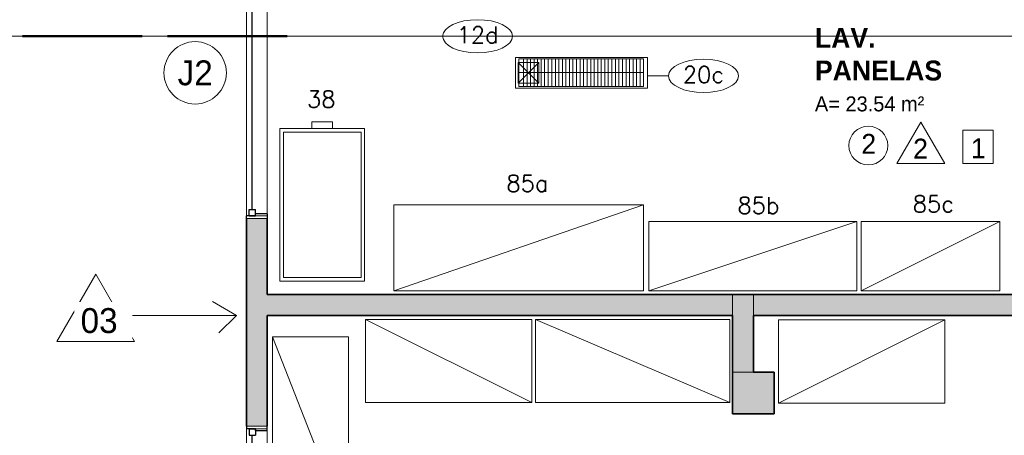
# Model space of a CAD drawing. Header units: metres. Extents: x -33 to 126, y -29 to 31.
# Tile 4 of 75: x -28.52 to -21.42, y -16.98 to -13.98. Entities that reach past the tile are written whole.
import ezdxf

# ---------------------------------------------------------------- set-up
doc = ezdxf.new("R2010")
doc.units = ezdxf.units.M
for name, color, linetype, lineweight in [('A-AREA-IDEN', 2, 'Continuous', 9), ('A-DETL-THIN', 151, 'Continuous', 18), ('A-GLAZ', 151, 'Continuous', 18), ('A-GLAZ-IDEN', 152, 'Continuous', 9), ('A-WALL', 113, 'Continuous', 18), ('A-WALL-PATT', 111, 'Continuous', 35), ('C-LINHA AUXILIAR', 7, 'Continuous', 18), ('C-NEUTRO', 7, 'Continuous', 18), ('C-NUMERO', 7, 'Continuous', 18), ('C-PONTOS-HIDR', 7, 'Continuous', 18), ('G-ANNO-SYMB', 111, 'Continuous', 9), ('G-ANNO-TEXT', 7, 'Continuous', 18), ('LAYOUT_dwg _2_', 8, 'Continuous', 18)]:
    doc.layers.add(name, color=color, linetype=linetype, lineweight=lineweight)
doc.styles.add('Century Gothic', font='GOTHIC.TTF', dxfattribs={"height": 0.143711})
doc.styles.add('Century Gothic_1', font='GOTHIC.TTF', dxfattribs={"height": 0.179639})
doc.styles.add('Century Gothic_2', font='GOTHIC.TTF', dxfattribs={"height": 0.107783})
doc.styles.add('Century Gothic_B', font='GOTHICB.TTF', dxfattribs={"height": 0.143612})
doc.styles.add('romans_2', font='romans__.ttf', dxfattribs={"height": 0.12})

# ---------------------------------------------------------------- blocks, each defined once
blk = doc.blocks.new('Casement w Mullions-Number_0002 - Janela 300 x 150 _cm_-1038435-2-PLANTA COM LAYOUT')
at = {"layer": 'A-GLAZ', "lineweight": 25}
for p, q in [((-1.05, 0.075), (-1.03095, 0.075)), ((-1.03095, 0.01055), (-1.03095, 0.075)), ((1.03095, 0.01055), (1.03095, 0.075)), ((1.05, 0.075), (1.03095, 0.075)), ((-1.03095, 0.055), (-1.03095, 0.01055)), ((-1.03095, 0.055), (-0.9865, 0.055)), ((-1.03095, 0.01055), (-0.9865, 0.01055)), ((-1.03095, 0.01055), (-1.01825, 0.01055)), ((-1.01825, -0.075), (-1.01825, 0.01055)), ((-0.9865, 0.055), (-0.9865, 0.01055)), ((-0.9865, 0.03277), (0.9865, 0.03277)), ((0.9865, 0.055), (0.9865, 0.01055)), ((1.03095, 0.055), (0.9865, 0.055)), ((1.03095, 0.01055), (0.9865, 0.01055)), ((1.01825, 0.01055), (1.03095, 0.01055)), ((1.01825, 0.01055), (1.01825, -0.075)), ((1.03095, 0.055), (1.03095, 0.01055)), ((-1.01825, -0.075), (-1.05, -0.075)), ((1.01825, -0.075), (1.05, -0.075))]:
    blk.add_line(p, q, dxfattribs=at)
at = {"layer": 'A-GLAZ', "color": 7}
for p, q in [((-1.03095, 0.075), (-1.05, 0.075)), ((-1.05, 0.075), (-1.05, -0.075)), ((-1.03095, -0.075), (-1.03095, 0.075)), ((1.03095, 0.075), (-1.03095, 0.075)), ((-1.03095, 0.075), (-1.03095, -0.075)), ((1.03095, 0.075), (1.03095, -0.075)), ((1.05, 0.075), (1.03095, 0.075)), ((1.03095, -0.075), (1.03095, 0.075)), ((1.05, -0.075), (1.05, 0.075)), ((-1.05, -0.075), (-1.03095, -0.075)), ((-1.03095, -0.075), (1.03095, -0.075)), ((1.03095, -0.075), (1.05, -0.075))]:
    blk.add_line(p, q, dxfattribs=at)
blk = doc.blocks.new('Casement w Mullions-Number_0002 - Janela 300 x 150 _cm_-V128-2-PLANTA COM LAYOUT')
at = {"layer": 'A-GLAZ', "lineweight": 25}
for p, q in [((-1.05, 0.075), (-1.03095, 0.075)), ((-1.03095, 0.01055), (-1.03095, 0.075)), ((1.03095, 0.01055), (1.03095, 0.075)), ((1.05, 0.075), (1.03095, 0.075)), ((-1.03095, 0.055), (-1.03095, 0.01055)), ((-1.03095, 0.055), (-0.9865, 0.055)), ((-1.03095, 0.01055), (-0.9865, 0.01055)), ((-1.03095, 0.01055), (-1.01825, 0.01055)), ((-1.01825, -0.075), (-1.01825, 0.01055)), ((-0.9865, 0.055), (-0.9865, 0.01055)), ((-0.9865, 0.03277), (0.9865, 0.03277)), ((0.9865, 0.055), (0.9865, 0.01055)), ((1.03095, 0.055), (0.9865, 0.055)), ((1.03095, 0.01055), (0.9865, 0.01055)), ((1.01825, 0.01055), (1.03095, 0.01055)), ((1.01825, 0.01055), (1.01825, -0.075)), ((1.03095, 0.055), (1.03095, 0.01055)), ((-1.01825, -0.075), (-1.05, -0.075)), ((1.01825, -0.075), (1.05, -0.075))]:
    blk.add_line(p, q, dxfattribs=at)
at = {"layer": 'A-GLAZ'}
for p, q in [((-1.03095, 0.075), (-1.05, 0.075)), ((-1.05, 0.075), (-1.05, -0.075)), ((-1.03095, -0.075), (-1.03095, 0.075)), ((1.03095, 0.075), (-1.03095, 0.075)), ((-1.03095, 0.075), (-1.03095, -0.075)), ((1.03095, 0.075), (1.03095, -0.075)), ((1.05, 0.075), (1.03095, 0.075)), ((1.03095, -0.075), (1.03095, 0.075)), ((1.05, -0.075), (1.05, 0.075)), ((-1.05, -0.075), (-1.03095, -0.075)), ((-1.03095, -0.075), (1.03095, -0.075)), ((1.03095, -0.075), (1.05, -0.075))]:
    blk.add_line(p, q, dxfattribs=at)
blk = doc.blocks.new('LAYOUT_dwg_A$C55D94229-2545336-2-PLANTA COM LAYOUT')
at = {"layer": 'C-NEUTRO', "flags": 128}
for points in [[(0, 0), (0, -1.1), (0.61, -1.1), (0.61, 0)], [(0.025, -0.025), (0.025, -1.075), (0.585, -1.075), (0.585, -0.025)]]:
    blk.add_lwpolyline(points, close=True, dxfattribs=at)
blk.add_lwpolyline([(0.23, -1.1), (0.23, -1.15), (0.38, -1.15), (0.38, -1.1)], dxfattribs=at)
blk = doc.blocks.new('LAYOUT_dwg_Elipse-1-2545353-2-PLANTA COM LAYOUT')
at = {"layer": 'C-NUMERO'}
blk.add_ellipse((-0.1387, -0.0003), major_axis=(0.21, 0), ratio=0.47619, dxfattribs=at)
blk = doc.blocks.new('LAYOUT_dwg_A$C37ED2B95-2545357-2-PLANTA COM LAYOUT')
at = {"layer": 'C-PONTOS-HIDR'}
blk.add_line((-0.075, 0.075), (0.075, -0.075), dxfattribs=at)
at = {"layer": 'C-PONTOS-HIDR', "flags": 128}
blk.add_lwpolyline([(-0.075, -0.075), (-0.075, 0.075), (0.075, 0.075), (0.075, -0.075), (-0.075, -0.075), (0.075, 0.075)], dxfattribs=at)
blk = doc.blocks.new('LAYOUT_dwg_A$C7E596F67-2545358-2-PLANTA COM LAYOUT')
at = {"layer": 'C-LINHA AUXILIAR'}
for p, q in [((0.1, 0), (0.1, -0.9)), ((0.199, -0.033), (0, -0.033)), ((0.199, -0.059), (0, -0.059)), ((0.199, -0.084), (0, -0.084)), ((0.199, -0.11), (0, -0.11)), ((0.199, -0.135), (0, -0.135)), ((0.199, -0.161), (0, -0.161)), ((0.199, -0.186), (0, -0.186)), ((0.199, -0.212), (0, -0.212)), ((0.199, -0.237), (0, -0.237)), ((0.199, -0.263), (0, -0.263)), ((0.199, -0.288), (0, -0.288)), ((0.199, -0.314), (0, -0.314)), ((0.199, -0.339), (0, -0.339)), ((0.199, -0.365), (0, -0.365)), ((0.199, -0.39), (0, -0.39)), ((0.199, -0.416), (0, -0.416)), ((0.199, -0.441), (0, -0.441)), ((0.199, -0.467), (0, -0.467)), ((0.199, -0.492), (0, -0.492)), ((0.199, -0.518), (0, -0.518)), ((0.199, -0.543), (0, -0.543)), ((0.199, -0.569), (0, -0.569)), ((0.199, -0.594), (0, -0.594)), ((0.199, -0.62), (0, -0.62)), ((0.199, -0.645), (0, -0.645)), ((0.199, -0.671), (0, -0.671)), ((0.199, -0.696), (0, -0.696)), ((0.199, -0.722), (0, -0.722)), ((0.199, -0.747), (0, -0.747)), ((0.199, -0.773), (0, -0.773)), ((0.199, -0.798), (0, -0.798)), ((0.199, -0.824), (0, -0.824)), ((0.199, -0.849), (0, -0.849)), ((0.199, -0.874), (0, -0.874))]:
    blk.add_line(p, q, dxfattribs=at)
at = {"layer": 'C-LINHA AUXILIAR', "flags": 128}
blk.add_lwpolyline([(0, -0.9), (0, 0), (0.199, 0), (0.199, -0.9)], close=True, dxfattribs=at)
blk = doc.blocks.new('LAYOUT_dwg _2_-2545261-2-PLANTA COM LAYOUT')
at = {"layer": 'C-NEUTRO', "flags": 128}
for points in [[(1590.6023, 849.8912), (1590.6023, 850.5112), (1592.4023, 850.5112), (1590.6023, 849.8912), (1592.4023, 849.8912), (1592.4023, 850.5112)], [(1592.4417, 849.8912), (1593.9417, 849.8912), (1593.9417, 850.3912), (1592.4417, 849.8912), (1592.4417, 850.3912), (1593.9417, 850.3912)], [(1593.9718, 849.8912), (1594.9718, 849.8912), (1594.9718, 850.3912), (1593.9718, 849.8912), (1593.9718, 850.3912), (1594.9718, 850.3912)], [(1591.5964, 849.0837), (1590.3964, 849.0837), (1590.3964, 849.6837), (1591.5964, 849.0837), (1591.5964, 849.6837), (1590.3964, 849.6837)], [(1591.6239, 849.6833), (1593.0239, 849.6833), (1593.0239, 849.0833), (1591.6239, 849.6833), (1591.6239, 849.0833), (1593.0239, 849.0833)], [(1593.3754, 849.0798), (1594.5754, 849.0798), (1594.5754, 849.6798), (1593.3754, 849.0798), (1593.3754, 849.6798), (1594.5754, 849.6798)], [(1589.7257, 849.5578), (1589.7257, 848.1578), (1590.2757, 848.1578), (1589.7257, 849.5578), (1590.2757, 849.5578), (1590.2757, 848.1578)]]:
    blk.add_lwpolyline(points, dxfattribs=at)
at = {"layer": 'C-NUMERO'}
blk.add_line((1592.5833, 851.4412), (1592.4302, 851.4412), dxfattribs=at)
at = {"layer": 'C-PONTOS-HIDR', "flags": 128}
blk.add_lwpolyline([(1591.4802, 851.5733), (1591.4802, 851.3533), (1592.4302, 851.3533), (1592.4302, 851.5733)], close=True, dxfattribs=at)
at = {"xscale": 1.199999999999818, "yscale": 1.199999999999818, "zscale": 1.199999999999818}
for p in [(1591.3721, 851.7272), (1593.0017, 851.4416)]:
    blk.add_blockref('LAYOUT_dwg_Elipse-1-2545353-2-PLANTA COM LAYOUT', p, dxfattribs=at)
blk.add_blockref('LAYOUT_dwg_A$C37ED2B95-2545357-2-PLANTA COM LAYOUT', (1591.5727, 851.4633))
at = {"rotation": 89.99999999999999}
blk.add_blockref('LAYOUT_dwg_A$C7E596F67-2545358-2-PLANTA COM LAYOUT', (1591.5035, 851.3648), dxfattribs=at)
at = {"extrusion": (0, 0, -1), "zscale": -1, "rotation": 180}
blk.add_blockref('LAYOUT_dwg_A$C55D94229-2545336-2-PLANTA COM LAYOUT', (-1589.78, 849.9608), dxfattribs=at)
at = {"layer": 'C-NUMERO', "char_height": 0.12, "attachment_point": 2, "line_spacing_factor": 0.964689, "style": 'romans_2'}
for s, insert, width in [('12d', (1591.206, 851.7964), 0.403348), ('20c', (1592.8355, 851.5108), 0.396171), ('38', (1590.0779, 851.3333), 0.272727), ('85a', (1591.5651, 850.7256), 0.403348), ('85b', (1593.232, 850.5667), 0.403348), ('85c', (1594.4932, 850.5777), 0.396171)]:
    blk.add_mtext(s, dxfattribs=dict(at, insert=insert, width=width))
blk = doc.blocks.new('Corte - M_Extremidade superior do corte - Preenchido-1049-2-PLANTA COM LAYOUT')
at = {"layer": 'G-ANNO-SYMB'}
h = blk.add_hatch(color=256, dxfattribs=at)
edge = h.paths.add_edge_path(flags=0)
edge.add_line((-0.009536, 0.003536), (-0.006, 0.007071))
edge.add_line((-0.006, 0.007071), (-0.002464, 0.003536))
edge.add_arc((-0.006, 0), 0.005, 45, 135)
h = blk.add_hatch(color=256, dxfattribs=at)
edge = h.paths.add_edge_path(flags=0)
edge.add_arc((-0.006, 0), 0.005, 135, 180)
edge.add_line((-0.011, 0), (-0.013071, 0))
edge.add_line((-0.013071, 0), (-0.009536, 0.003536))
h = blk.add_hatch(color=256, dxfattribs=at)
edge = h.paths.add_edge_path(flags=0)
edge.add_line((-0.002464, 0.003536), (0.001071, 0))
edge.add_line((0.001071, 0), (-0.001, 0))
edge.add_arc((-0.006, 0), 0.005, 0, 45)
for p, q in [((-0.006, 0.007071), (-0.009536, 0.003536)), ((-0.002464, 0.003536), (-0.006, 0.007071)), ((-0.009536, 0.003536), (-0.013071, 0)), ((0.001071, 0), (-0.002464, 0.003536)), ((-0.013071, 0), (-0.011, 0)), ((-0.001, 0), (0.001071, 0)), ((-0.011, 0), (-0.013071, 0)), ((-0.001, 0), (0.001071, 0))]:
    blk.add_line(p, q, dxfattribs=at)
at = {"layer": 'G-ANNO-SYMB', "lineweight": 50}
for p, q in [((0.003509, 0), (0.015025, 0)), ((0.017462, 0), (0.028978, 0))]:
    blk.add_line(p, q, dxfattribs=at)
at = {"layer": 'G-ANNO-SYMB'}
for start, end in [(360, 180), (45, 135), (135, 180), (0, 45), (180, 360)]:
    blk.add_arc((-0.006, 0), 0.005, start, end, dxfattribs=at)
blk = doc.blocks.new('M_Identificador da janela - M_Identificador da janela-3796-2-PLANTA COM LAYOUT')
at = {"layer": 'A-GLAZ-IDEN'}
blk.add_circle((0, 0), 0.003, dxfattribs=at)

msp = doc.modelspace()

# ---------------------------------------------------------------- hatches: boundary and pattern name
at = {"layer": 'A-WALL-PATT'}
h = msp.add_hatch(color=250, dxfattribs=at)
h.paths.add_polyline_path([(-26.734, -19.9861), (-26.734, -19.0146), (-26.884, -19.0146), (-26.884, -19.9861)], flags=0)
h.paths.add_polyline_path([(-26.884, -16.9146), (-26.734, -16.9146), (-26.734, -15.4146), (-26.884, -15.4146)], flags=0)
h.paths.add_polyline_path([(-26.734, -13.3146), (-26.734, -12.7646), (-26.884, -12.7646), (-26.884, -13.3146)], flags=0)
for points in [[(-26.586, -16.1146), (-26.586, -15.9646), (-26.734, -15.9646), (-26.734, -16.1146), (-26.693, -16.1146)], [(-23.7004, -16.1146), (-23.3773, -16.1146), (-23.3773, -15.9646), (-26.586, -15.9646), (-26.586, -16.1146), (-24.8873, -16.1146)]]:
    msp.add_hatch(color=250, dxfattribs=at).paths.add_polyline_path(points, flags=0)
at = {"layer": 'A-WALL-PATT', "lineweight": 18}
for points in [[(-23.2273, -16.5245), (-23.2273, -15.9646), (-23.3773, -15.9646), (-23.3773, -16.5245), (-23.3109, -16.5245)], [(-19.3773, -16.1146), (-19.3773, -15.9646), (-23.2273, -15.9646), (-23.2273, -16.1146)], [(-23.2273, -16.8245), (-23.0773, -16.8245), (-23.0773, -16.5245), (-23.3773, -16.5245), (-23.3773, -16.8245)]]:
    msp.add_hatch(color=7, dxfattribs=at).paths.add_polyline_path(points, flags=0)

# ---------------------------------------------------------------- linework, layer by layer
at = {"layer": 'A-DETL-THIN'}
for p, q in [((-22.019, -14.7195), (-22.1922, -15.0195)), ((-22.019, -14.7195), (-21.8458, -15.0195)), ((-21.7178, -14.7795), (-21.4978, -14.7795)), ((-21.7178, -15.0195), (-21.7178, -14.7795)), ((-21.4978, -14.7795), (-21.4978, -15.0195)), ((-21.8458, -15.0195), (-22.1922, -15.0195)), ((-21.4978, -15.0195), (-21.7178, -15.0195)), ((-27.9708, -15.8186), (-28.2508, -16.3036)), ((-27.9708, -15.8186), (-27.6908, -16.3036)), ((-26.9566, -16.1146), (-27.1298, -16.0146)), ((-27.7999, -16.1146), (-26.9566, -16.1146)), ((-26.9566, -16.1146), (-27.0839, -16.2419)), ((-27.6908, -16.3036), (-28.2508, -16.3036))]:
    msp.add_line(p, q, dxfattribs=at)
msp.add_circle((-22.3987, -14.8895), 0.14, dxfattribs=at)
at = {"layer": 'A-WALL', "lineweight": 35}
for p, q in [((-26.884, -16.9146), (-26.884, -15.4146)), ((-26.734, -15.9646), (-26.734, -15.4146)), ((-19.3773, -15.9646), (-26.734, -15.9646)), ((-26.734, -16.9146), (-26.734, -16.1146)), ((-23.3773, -16.1146), (-26.734, -16.1146)), ((-23.3773, -16.1146), (-23.3773, -16.8245)), ((-23.2273, -16.5245), (-23.2273, -16.1146)), ((-23.2273, -16.1146), (-19.3773, -16.1146)), ((-23.0773, -16.5245), (-23.2273, -16.5245)), ((-23.0773, -16.8245), (-23.0773, -16.5245)), ((-23.3773, -16.8245), (-23.0773, -16.8245))]:
    msp.add_line(p, q, dxfattribs=at)
at = {"layer": 'A-WALL'}
for p, q in [((-23.3773, -15.9646), (-23.3773, -16.1146)), ((-23.2273, -15.9646), (-23.2273, -16.1146)), ((-23.3773, -16.5245), (-23.2273, -16.5245))]:
    msp.add_line(p, q, dxfattribs=at)
at = {"layer": 'G-ANNO-SYMB'}
msp.add_line((-28.7638, -14.0989), (-18.8472, -14.0989), dxfattribs=at)

# ---------------------------------------------------------------- block references
at = {"layer": 'A-GLAZ', "rotation": 89.99999999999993}
msp.add_blockref('Casement w Mullions-Number_0002 - Janela 300 x 150 _cm_-V128-2-PLANTA COM LAYOUT', (-26.809, -14.3646), dxfattribs=at)
at = {"layer": 'A-GLAZ', "color": 7, "rotation": 89.99999999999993}
msp.add_blockref('Casement w Mullions-Number_0002 - Janela 300 x 150 _cm_-1038435-2-PLANTA COM LAYOUT', (-26.809, -17.9646), dxfattribs=at)
at = {"layer": 'A-GLAZ-IDEN', "xscale": 74.99999999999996, "yscale": 74.99999999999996, "zscale": 74.99999999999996}
msp.add_blockref('M_Identificador da janela - M_Identificador da janela-3796-2-PLANTA COM LAYOUT', (-27.2542, -14.3646), dxfattribs=at)
at = {"layer": 'G-ANNO-SYMB', "xscale": 74.99999999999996, "yscale": 74.99999999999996, "zscale": 74.99999999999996}
msp.add_blockref('Corte - M_Extremidade superior do corte - Preenchido-1049-2-PLANTA COM LAYOUT', (-28.7638, -14.0989), dxfattribs=at)
at = {"layer": 'LAYOUT_dwg _2_', "color": 7}
msp.add_blockref('LAYOUT_dwg _2_-2545261-2-PLANTA COM LAYOUT', (-1616.4227, -865.8279), dxfattribs=at)

# ---------------------------------------------------------------- texts
at = {"layer": 'A-AREA-IDEN', "attachment_point": 1}
for s, insert, char_height, width, line_spacing_factor, style in [('LAV.\\PPANELAS', (-22.7839, -14.0404), 0.14361, 1.017, 0.984796, 'Century Gothic_B'), ('A= 23.54 m²', (-22.7839, -14.5349), 0.107783, 1.00305, 0.984117, 'Century Gothic_2')]:
    msp.add_mtext(s, dxfattribs=dict(at, insert=insert, char_height=char_height, width=width, line_spacing_factor=line_spacing_factor, style=style))
at = {"layer": 'A-GLAZ-IDEN', "insert": (-27.2538, -14.2749), "char_height": 0.17964, "width": 0.306, "attachment_point": 2, "line_spacing_factor": 0.984117, "style": 'Century Gothic_1'}
msp.add_mtext('J2', dxfattribs=at)
at = {"layer": 'G-ANNO-TEXT', "lineweight": 9, "char_height": 0.1437, "width": 0.1314, "attachment_point": 1, "line_spacing_factor": 0.984117, "style": 'Century Gothic'}
for s, insert in [('2', (-22.4491, -14.8052)), ('2', (-22.0754, -14.84)), ('1', (-21.6589, -14.8373))]:
    msp.add_mtext(s, dxfattribs=dict(at, insert=insert))

# ---------------------------------------------------------------- next in the draw order: texts
at = {"layer": 'G-ANNO-TEXT', "lineweight": 9, "insert": (-28.0805, -16.0625), "char_height": 0.17964, "width": 0.3285, "attachment_point": 1, "line_spacing_factor": 0.984117, "style": 'Century Gothic_1', "bg_fill": 3, "box_fill_scale": 1.25, "bg_fill_color": 0, "bg_fill_transparency": 0}
msp.add_mtext('03', dxfattribs=at)

doc.saveas('drawing.dxf')
